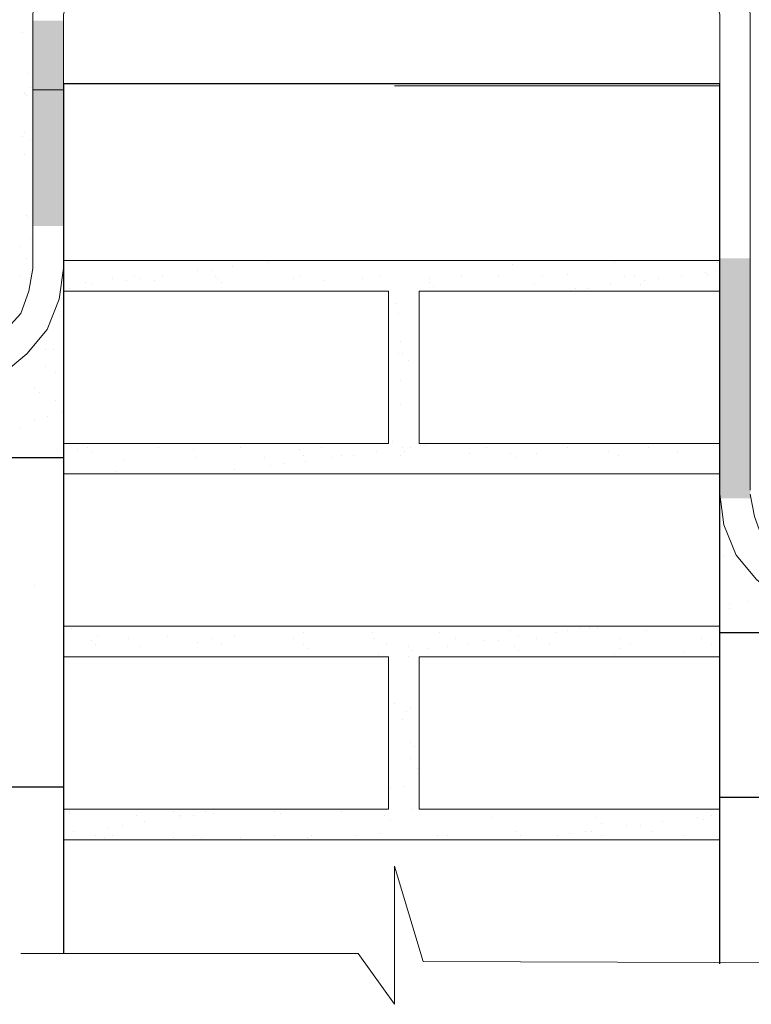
# Model space of a CAD drawing. Header units: metres. Extents: x -18 to 342, y 4 to 63.
# Tile 49 of 173: x 104.01 to 107.48, y 11.11 to 15.78. Entities that reach past the tile are written whole.
import ezdxf

# ---------------------------------------------------------------- set-up
doc = ezdxf.new("R2010")
doc.units = ezdxf.units.M
doc.header["$MEASUREMENT"] = 0
for name, color, linetype in [('PDF4_hatch', 7, 'Continuous'), ('PDF4_hatch-borshi', 7, 'Continuous'), ('PDF4_Isogam', 7, 'Continuous'), ('PDF4_kaff', 7, 'Continuous'), ('PDF4_textt', 7, 'Continuous'), ('PDF4_wall', 7, 'Continuous')]:
    doc.layers.add(name, color=color, linetype=linetype)

msp = doc.modelspace()

# ---------------------------------------------------------------- linework, layer by layer
at = {"layer": 'PDF4_hatch', "lineweight": 25}
msp.add_lwpolyline([(104.0869, 13.0952), (104.0869, 13.0952)], dxfattribs=at)
at = {"layer": 'PDF4_hatch-borshi', "lineweight": 18}
for points in [[(104.0291, 15.7149), (104.0291, 15.7149)], [(104.058, 15.5223), (104.058, 15.5223)], [(104.0677, 15.4549), (104.0677, 15.4549)], [(107.3326, 15.4645), (105.7917, 15.4645)], [(104.0388, 15.426), (104.0388, 15.426)], [(104.0484, 15.4163), (104.0484, 15.4163)], [(104.0291, 15.2237), (104.0291, 15.2237)], [(104.0388, 15.243), (104.0388, 15.243)], [(104.0677, 15.2045), (104.0677, 15.2045)], [(104.0388, 15.137), (104.0388, 15.137)], [(104.2218, 15.0696), (104.2218, 15.0696)], [(104.0484, 14.8481), (104.0484, 14.8481)], [(104.058, 14.8385), (104.058, 14.8385)], [(107.4771, 14.7518), (107.4771, 14.7518)], [(104.0195, 14.7036), (104.0195, 14.7036)], [(104.0677, 14.7422), (104.0677, 14.7422)], [(104.0484, 14.6458), (104.0484, 14.6458)], [(104.2218, 14.6362), (107.3326, 14.6362)], [(105.0212, 14.6073), (105.0212, 14.6073)], [(105.1945, 14.6266), (105.1945, 14.6266)], [(105.2619, 14.6362), (105.2619, 14.6362)], [(105.3486, 14.6362), (105.3486, 14.6362)], [(106.3503, 14.617), (106.3503, 14.617)], [(106.8318, 14.6266), (106.8318, 14.6266)], [(107.323, 14.6266), (107.323, 14.6266)], [(104.0195, 14.5592), (104.0195, 14.5592)], [(104.5589, 14.5592), (104.5589, 14.5592)], [(104.6937, 14.5592), (104.6937, 14.5592)], [(104.8574, 14.5881), (104.8574, 14.5881)], [(104.9248, 14.5881), (104.9248, 14.5881)], [(104.9441, 14.5592), (104.9441, 14.5592)], [(105.339, 14.5592), (105.339, 14.5592)], [(105.7242, 14.5592), (105.7242, 14.5592)], [(106.1095, 14.5592), (106.1095, 14.5592)], [(106.2828, 14.5592), (106.2828, 14.5592)], [(106.4947, 14.5592), (106.4947, 14.5592)], [(106.6103, 14.5688), (106.6103, 14.5688)], [(106.88, 14.5592), (106.88, 14.5592)], [(106.9281, 14.5592), (106.9281, 14.5592)], [(107.1497, 14.5592), (107.1497, 14.5592)], [(107.2652, 14.5784), (107.2652, 14.5784)], [(107.2749, 14.5688), (107.2749, 14.5688)], [(107.3134, 14.5881), (107.3134, 14.5881)], [(104.3277, 14.5303), (104.3277, 14.5303)], [(104.3566, 14.5206), (104.3566, 14.5206)], [(104.4529, 14.5495), (104.4529, 14.5495)], [(104.5203, 14.5399), (104.5203, 14.5399)], [(104.5878, 14.5495), (104.5878, 14.5495)], [(104.6552, 14.5399), (104.6552, 14.5399)], [(104.9537, 14.5495), (104.9537, 14.5495)], [(104.973, 14.5303), (104.973, 14.5303)], [(104.973, 14.5303), (104.973, 14.5303)], [(105.3101, 14.5495), (105.3101, 14.5495)], [(105.4546, 14.5399), (105.4546, 14.5399)], [(105.6376, 14.5495), (105.6376, 14.5495)], [(105.9554, 14.5495), (105.9554, 14.5495)], [(105.9554, 14.5303), (105.9554, 14.5303)], [(106.4562, 14.5206), (106.4562, 14.5206)], [(106.8126, 14.5206), (106.8126, 14.5206)], [(106.957, 14.5206), (106.957, 14.5206)], [(106.9763, 14.5399), (106.9763, 14.5399)], [(107.0437, 14.5495), (107.0437, 14.5495)], [(104.2218, 13.7694), (105.7628, 13.7694), (105.7628, 14.4917), (104.2218, 14.4917)], [(104.2507, 14.5014), (104.2507, 14.5014)], [(107.3326, 13.7694), (105.9072, 13.7694), (105.9072, 14.4917), (107.3326, 14.4917)], [(105.9746, 14.511), (105.9746, 14.511)], [(106.6488, 14.5014), (106.6488, 14.5014)], [(106.7066, 14.5014), (106.7066, 14.5014)], [(105.8013, 14.434), (105.8013, 14.434)], [(104.2025, 14.3762), (104.2025, 14.3762)], [(105.8109, 14.3858), (105.8109, 14.3858)], [(105.8205, 14.251), (105.8205, 14.251)], [(104.1351, 14.2124), (104.1351, 14.2124)], [(104.1736, 14.2124), (104.1736, 14.2124)], [(105.8109, 14.1932), (105.8109, 14.1932)], [(105.8302, 14.1932), (105.8302, 14.1932)], [(105.8591, 14.1643), (105.8591, 14.1643)], [(104.1351, 14.1354), (104.1351, 14.1354)], [(104.1832, 14.1065), (104.1832, 14.1065)], [(105.8205, 14.068), (105.8205, 14.068)], [(104.0869, 14.0294), (104.0869, 14.0294)], [(104.1062, 14.0102), (104.1062, 14.0102)], [(104.1832, 13.9717), (104.1832, 13.9717)], [(105.8205, 13.9524), (105.8205, 13.9524)], [(104.2121, 13.9139), (104.2121, 13.9139)], [(104.0869, 13.885), (104.0869, 13.885)], [(104.1447, 13.8946), (104.1447, 13.8946)], [(104.0195, 13.8465), (104.0195, 13.8465)], [(105.782, 13.779), (105.782, 13.779)], [(104.1929, 13.7405), (104.1929, 13.7405)], [(104.2892, 13.7405), (104.2892, 13.7405)], [(104.3373, 13.7501), (104.3373, 13.7501)], [(104.3566, 13.7309), (104.3566, 13.7309)], [(104.6744, 13.7501), (104.6744, 13.7501)], [(104.8382, 13.7405), (104.8382, 13.7405)], [(105.0597, 13.7501), (105.0597, 13.7501)], [(105.339, 13.7405), (105.339, 13.7405)], [(105.4449, 13.7501), (105.4449, 13.7501)], [(105.705, 13.7309), (105.705, 13.7309)], [(105.8302, 13.7501), (105.8302, 13.7501)], [(105.8398, 13.7309), (105.8398, 13.7309)], [(105.8687, 13.7501), (105.8687, 13.7501)], [(105.9361, 13.7598), (105.9361, 13.7598)], [(106.148, 13.7212), (106.148, 13.7212)], [(106.2251, 13.7501), (106.2251, 13.7501)], [(106.3406, 13.7212), (106.3406, 13.7212)], [(106.4658, 13.7212), (106.4658, 13.7212)], [(106.6103, 13.7501), (106.6103, 13.7501)], [(106.8029, 13.7309), (106.8029, 13.7309)], [(106.9956, 13.7501), (106.9956, 13.7501)], [(107.1304, 13.7309), (107.1304, 13.7309)], [(104.5107, 13.6924), (104.5107, 13.6924)], [(104.8478, 13.702), (104.8478, 13.702)], [(105.1753, 13.702), (105.1753, 13.702)], [(105.2716, 13.6731), (105.2716, 13.6731)], [(105.3582, 13.7116), (105.3582, 13.7116)], [(105.3679, 13.6827), (105.3679, 13.6827)], [(105.4931, 13.702), (105.4931, 13.702)], [(105.5412, 13.7116), (105.5412, 13.7116)], [(105.599, 13.7116), (105.599, 13.7116)], [(105.8205, 13.7116), (105.8205, 13.7116)], [(106.3695, 13.702), (106.3695, 13.702)], [(106.8511, 13.7116), (106.8511, 13.7116)], [(104.4722, 13.6346), (104.4722, 13.6346)], [(105.0308, 13.6442), (105.0308, 13.6442)], [(105.2041, 13.6635), (105.2041, 13.6635)], [(106.7933, 13.6249), (106.7933, 13.6249)], [(107.1882, 13.6249), (107.1882, 13.6249)], [(107.3519, 13.2397), (107.3519, 13.2397)], [(107.4771, 13.1337), (107.4771, 13.1337)], [(107.3808, 13.0085), (107.3808, 13.0085)], [(107.3808, 12.9893), (107.3808, 12.9893)], [(107.4675, 13.0182), (107.4675, 13.0182)], [(104.2218, 12.9026), (107.3326, 12.9026)], [(104.2603, 12.893), (104.2603, 12.893)], [(106.3406, 12.8833), (106.3406, 12.8833)], [(106.6103, 12.8833), (106.6103, 12.8833)], [(106.6681, 12.893), (106.6681, 12.893)], [(106.7162, 12.893), (106.7162, 12.893)], [(106.7548, 12.893), (106.7548, 12.893)], [(106.9859, 12.8833), (106.9859, 12.8833)], [(107.2363, 12.9026), (107.2363, 12.9026)], [(107.323, 12.9026), (107.323, 12.9026)], [(104.3566, 12.8352), (104.3566, 12.8352)], [(104.3855, 12.8544), (104.3855, 12.8544)], [(104.53, 12.8448), (104.53, 12.8448)], [(104.713, 12.8544), (104.713, 12.8544)], [(104.9248, 12.8448), (104.9248, 12.8448)], [(105.0308, 12.8544), (105.0308, 12.8544)], [(105.3101, 12.8448), (105.3101, 12.8448)], [(105.3582, 12.8737), (105.3582, 12.8737)], [(105.6857, 12.8737), (105.6857, 12.8737)], [(105.6953, 12.8448), (105.6953, 12.8448)], [(106.0035, 12.8737), (106.0035, 12.8737)], [(106.0806, 12.8448), (106.0806, 12.8448)], [(106.2154, 12.8352), (106.2154, 12.8352)], [(106.2828, 12.8352), (106.2828, 12.8352)], [(106.3792, 12.8544), (106.3792, 12.8544)], [(106.4658, 12.8448), (106.4658, 12.8448)], [(106.5525, 12.8737), (106.5525, 12.8737)], [(106.8607, 12.8448), (106.8607, 12.8448)], [(107.246, 12.8448), (107.246, 12.8448)], [(104.3759, 12.8159), (104.3759, 12.8159)], [(104.5878, 12.8063), (104.5878, 12.8063)], [(104.8574, 12.8255), (104.8574, 12.8255)], [(104.973, 12.8159), (104.973, 12.8159)], [(105.3582, 12.8159), (105.3582, 12.8159)], [(105.3582, 12.8159), (105.3582, 12.8159)], [(105.3775, 12.7967), (105.3775, 12.7967)], [(105.7531, 12.8159), (105.7531, 12.8159)], [(105.8591, 12.8063), (105.8591, 12.8063)], [(105.8783, 12.787), (105.8783, 12.787)], [(105.9458, 12.7967), (105.9458, 12.7967)], [(106.0421, 12.8063), (106.0421, 12.8063)], [(106.1384, 12.8159), (106.1384, 12.8159)], [(106.3599, 12.8063), (106.3599, 12.8063)], [(106.3792, 12.787), (106.3792, 12.787)], [(106.5236, 12.8159), (106.5236, 12.8159)], [(106.8607, 12.7967), (106.8607, 12.7967)], [(106.9089, 12.8159), (106.9089, 12.8159)], [(107.2941, 12.8159), (107.2941, 12.8159)], [(104.2218, 12.0358), (105.7628, 12.0358), (105.7628, 12.7581), (104.2218, 12.7581)], [(105.7146, 12.7678), (105.7146, 12.7678)], [(105.8591, 12.7581), (105.8591, 12.7581)], [(107.3326, 12.0358), (105.9072, 12.0358), (105.9072, 12.7581), (107.3326, 12.7581)], [(106.8318, 12.7678), (106.8318, 12.7678)], [(107.1593, 12.7774), (107.1593, 12.7774)], [(105.7917, 12.5366), (105.7917, 12.5366)], [(105.8687, 12.5173), (105.8687, 12.5173)], [(105.8302, 12.4596), (105.8302, 12.4596)], [(105.8494, 12.4981), (105.8494, 12.4981)], [(105.8687, 12.3536), (105.8687, 12.3536)], [(105.888, 12.3344), (105.888, 12.3344)], [(105.8687, 12.2766), (105.8687, 12.2766)], [(105.8976, 12.2284), (105.8976, 12.2284)], [(105.8398, 12.1417), (105.8398, 12.1417)], [(105.7724, 12.1321), (105.7724, 12.1321)], [(104.2507, 12.0262), (104.2507, 12.0262)], [(104.2507, 12.0165), (104.2507, 12.0165)], [(104.5685, 12.0069), (104.5685, 12.0069)], [(104.7419, 12.0262), (104.7419, 12.0262)], [(104.7707, 12.0069), (104.7707, 12.0069)], [(104.7707, 11.9973), (104.7707, 11.9973)], [(104.8382, 12.0069), (104.8382, 12.0069)], [(104.8959, 12.0262), (104.8959, 12.0262)], [(104.9345, 12.0165), (104.9345, 12.0165)], [(105.2234, 12.0262), (105.2234, 12.0262)], [(105.2523, 12.0165), (105.2523, 12.0165)], [(105.5412, 12.0262), (105.5412, 12.0262)], [(105.7435, 12.0069), (105.7435, 12.0069)], [(105.8783, 12.0358), (105.8783, 12.0358)], [(106.2539, 11.9973), (106.2539, 11.9973)], [(106.7451, 11.9973), (106.7451, 11.9973)], [(107.2267, 11.9973), (107.2267, 11.9973)], [(107.2941, 12.0069), (107.2941, 12.0069)], [(104.4337, 11.9491), (104.4337, 11.9491)], [(104.5011, 11.9587), (104.5011, 11.9587)], [(104.607, 11.978), (104.607, 11.978)], [(105.7724, 11.9876), (105.7724, 11.9876)], [(106.774, 11.9684), (106.774, 11.9684)], [(106.8896, 11.9587), (106.8896, 11.9587)], [(106.957, 11.9587), (106.957, 11.9587)], [(107.063, 11.978), (107.063, 11.978)], [(107.2556, 11.9876), (107.2556, 11.9876)], [(104.2699, 11.9298), (104.2699, 11.9298)], [(104.3759, 11.9106), (104.3759, 11.9106)], [(104.4144, 11.901), (104.4144, 11.901)], [(104.4529, 11.9106), (104.4529, 11.9106)], [(104.7419, 11.901), (104.7419, 11.901)], [(104.8382, 11.9106), (104.8382, 11.9106)], [(104.8767, 11.901), (104.8767, 11.901)], [(105.0597, 11.901), (105.0597, 11.901)], [(105.2234, 11.9106), (105.2234, 11.9106)], [(105.3775, 11.901), (105.3775, 11.901)], [(105.3968, 11.9106), (105.3968, 11.9106)], [(105.6087, 11.9106), (105.6087, 11.9106)], [(105.7242, 11.9202), (105.7242, 11.9202)], [(105.9939, 11.9106), (105.9939, 11.9106)], [(106.0421, 11.9106), (106.0421, 11.9106)], [(106.3695, 11.9298), (106.3695, 11.9298)], [(106.3888, 11.9106), (106.3888, 11.9106)], [(106.5621, 11.9106), (106.5621, 11.9106)], [(106.6199, 11.9202), (106.6199, 11.9202)], [(106.697, 11.9298), (106.697, 11.9298)], [(106.7259, 11.9298), (106.7259, 11.9298)], [(106.774, 11.9106), (106.774, 11.9106)], [(107.0148, 11.9298), (107.0148, 11.9298)], [(107.1593, 11.9106), (107.1593, 11.9106)], [(107.3326, 11.8913), (104.2218, 11.8913), (107.3326, 11.8913)], [(104.3951, 11.8913), (104.3951, 11.8913)]]:
    msp.add_lwpolyline(points, dxfattribs=at)
msp.add_lwpolyline([(107.3326, 13.6249), (104.2218, 13.6249)], close=True, dxfattribs=at)
at = {"layer": 'PDF4_Isogam', "lineweight": 13}
for points in [[(96.5457, 14.1643), (103.6439, 14.1643), (103.7498, 14.1835), (103.8558, 14.2221), (103.9425, 14.2991), (104.0195, 14.3858), (104.058, 14.4917), (104.0773, 14.5977), (104.0773, 15.8016), (104.0869, 15.8883), (104.1255, 15.975), (104.1929, 16.0327), (104.2699, 16.0713), (104.3662, 16.0905), (107.1882, 16.0905), (107.2845, 16.0713), (107.3615, 16.0327), (107.429, 15.975), (107.4675, 15.8883), (107.4771, 15.8016), (107.4771, 13.5479)], [(104.2218, 14.6362), (104.2218, 15.8016), (104.241, 15.869), (104.2892, 15.9268), (104.3662, 15.9461), (107.1882, 15.9461), (107.2652, 15.9268), (107.3134, 15.869), (107.3326, 15.8016), (107.3326, 13.9235)], [(104.0773, 15.4452), (104.2218, 15.4452)], [(96.5457, 14.0198), (103.6439, 14.0198), (103.7884, 14.0391), (103.9328, 14.0969), (104.0484, 14.1932), (104.1447, 14.3088), (104.2025, 14.4532), (104.2218, 14.5977)], [(115.3265, 12.9508), (107.9105, 12.9508), (107.766, 12.97), (107.6216, 13.0278), (107.506, 13.1241), (107.4097, 13.2397), (107.3519, 13.3842), (107.3326, 13.5286)], [(115.5095, 13.0952), (107.9105, 13.0952), (107.8046, 13.1145), (107.6986, 13.153), (107.6023, 13.2204), (107.5349, 13.3167), (107.4964, 13.4227), (107.4771, 13.5286)]]:
    msp.add_lwpolyline(points, dxfattribs=at)
at = {"layer": 'PDF4_Isogam', "transparency": 33554559}
for points in [[(104.0773, 14.7999), (104.2218, 14.7999), (104.0773, 15.7727)], [(104.2218, 14.7999), (104.0773, 15.7727), (104.2218, 15.7727)], [(107.3326, 13.5094), (107.4771, 13.5094), (107.3326, 14.6458)], [(107.4771, 13.5094), (107.3326, 14.6458), (107.4771, 14.6458)]]:
    msp.add_solid(points, dxfattribs=at)
at = {"layer": 'PDF4_kaff', "lineweight": 30}
for points in [[(96.5457, 13.702), (104.2218, 13.702)], [(107.3326, 12.8737), (115.3169, 12.8737)], [(96.5457, 12.1417), (104.2218, 12.1417)], [(107.3326, 12.0936), (115.3169, 12.0936)]]:
    msp.add_lwpolyline(points, dxfattribs=at)
at = {"layer": 'PDF4_textt', "lineweight": 20}
msp.add_lwpolyline([(109.1529, 11.3038), (105.9265, 11.3134), (105.7917, 11.7661), (105.7917, 11.1112), (105.6183, 11.352), (104.0195, 11.352)], dxfattribs=at)
at = {"layer": 'PDF4_wall', "lineweight": 25}
msp.add_lwpolyline([(107.3326, 11.3038), (107.3326, 15.4741), (104.2218, 15.4741), (104.2218, 11.352)], dxfattribs=at)

doc.saveas('drawing.dxf')
